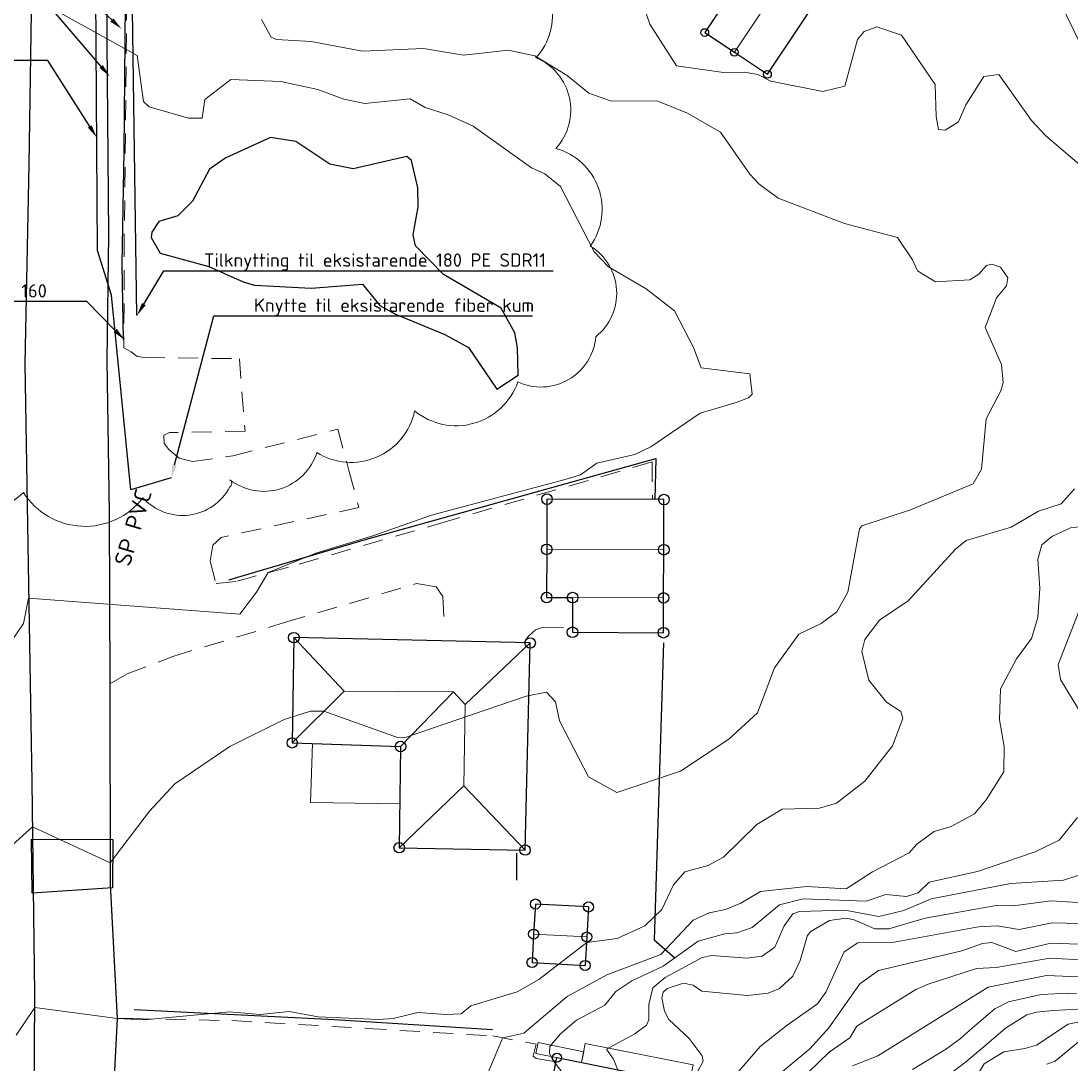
# Model space of a CAD drawing. Header units: metres. Extents: x 0 to 385757, y 0 to 6885278.
# Tile 19 of 108: x 308623 to 308702, y 6884257 to 6884335. Entities that reach past the tile are written whole.
import ezdxf
from ezdxf import colors
from ezdxf.entities.mleader import LeaderData, LeaderLine
from ezdxf.math import Vec2, Vec3

# ---------------------------------------------------------------- set-up
doc = ezdxf.new("R2010")
doc.units = ezdxf.units.M
doc.linetypes.add('STVEGKANT', pattern=[2.5, 1.5, -1])
for name, color, linetype, lineweight in [('_Hjelpelinjer', 7, 'Continuous', 0), ('K--DI---05051--TrappBygg-HUSDIV', 8, 'Continuous', 9), ('K--DI---05061--Veranda-HUSDIV', 8, 'Continuous', 9), ('K--DI---05080--Bygningslinje-HUSDIV', 8, 'Continuous', 9), ('K--DI---07007--AnnetVegarealAvgrensning-STVEGKANT', 252, 'STVEGKANT', 20), ('K--DI---07018--Vegdekkekant-VKANT', 250, 'Continuous', 25), ('K--DI---Høydekurve-KURVE', 8, 'Continuous', 9), ('K--DI---Høydekurve-TKURVE', 7, 'Continuous', 20), ('K--DI---Mønelinje-HUSDIV', 8, 'Continuous', 9)]:
    doc.layers.add(name, color=color, linetype=linetype, lineweight=lineweight)
for name, color, linetype in [('_Ny kommunal fiber', 6, 'Continuous'), ('AVLØP - Fjerning', 3, 'Continuous'), ('K--DI---', 7, 'Continuous'), ('K--DI---02003--Forsenkningskurve-FORKURVE', 8, 'STREK MED BDS208'), ('K--DI---05014--Takkant-HUS_PRIKK', 8, 'Continuous'), ('K--DI---07535--FartsdemperAvgrensning', 9, 'Continuous'), ('K--DI---09111--KantUtsnitt', 9, 'Continuous'), ('K--DI---Gjerde', 9, 'Continuous'), ('K--DI---LednTraseseksjon-SP-Sosiinfo', 9, 'Continuous'), ('K--DI---VegAnnenAvgrensning', 9, 'Continuous'), ('K--DI---VeggFrittstående', 9, 'Continuous')]:
    doc.layers.add(name, color=color, linetype=linetype)
doc.layers.add('_Tiltak', color=1, linetype='Continuous', lineweight=0, true_color=0xff0000)
doc.layers.add('Vann - Fjerning', color=5, linetype='Continuous', lineweight=25, true_color=0x0000ff)
doc.layers.add('K--DI---HUS_PRIKK', color=7, linetype='Continuous', true_color=0x000000)
doc.styles.add('Focus CAT', font='isocpeur.ttf')
doc.styles.get("Standard").update_dxf_attribs({"font": 'isocpeur.ttf'})
doc.linetypes.add('STREK MED BDS208', pattern='A,3.5,[208,BDS.shx,S=128,R=0,X=0,Y=0]', length=3.5)
doc.dimstyles.new('Civil Tools', dxfattribs={"dimtxt": 2.5, "dimasz": 3, "dimexe": 0, "dimexo": 0, "dimgap": 2, "dimtad": 1, "dimdec": 0, "dimzin": 0, "dimdsep": 46, "dimtxsty": 'Standard', "dimblk1": 'OBLIQUE', "dimblk2": 'OBLIQUE', "dimsah": 1, "dimtsz": 1.5, "dimcen": 4, "dimadec": 0, "dimazin": 0, "dimtfac": 1, "dimtdec": 4, "dimtix": 1, "dimtmove": 0, "dimatfit": 3, "dimfxl": 1, "dimtolj": 1, "dimtzin": 0, "dimarcsym": 0})

# ---------------------------------------------------------------- blocks, each defined once
blk = doc.blocks.new('BDS199')
at = {"layer": 'K--DI---'}
blk.add_circle((0, 0), 5, dxfattribs=at)
blk = doc.blocks.new('*D137')
at = {"layer": '_Hjelpelinjer', "color": 0, "linetype": 'Continuous', "lineweight": -2, "transparency": 16777216}
for p, q in [((308693.227, 6884473.63), (308693.227, 6884475.455)), ((308693.563, 6884473.03), (308693.227, 6884473.63)), ((308693.563, 6884472.403), (308693.563, 6884473.03))]:
    blk.add_line(p, q, dxfattribs=at)
at = {"layer": 'Defpoints', "color": 0, "linetype": 'Continuous', "transparency": 16777216}
for p in [(308693.227, 6884474.23), (308693.563, 6884472.403), (0, 0)]:
    blk.add_point(p, dxfattribs=at)
at = {"layer": '_Hjelpelinjer', "color": 0, "linetype": 'Continuous', "transparency": 16777216, "insert": (308692.902, 6884474.943), "char_height": 0.25, "attachment_point": 5, "rotation": 90}
blk.add_mtext('\\A1;308694', dxfattribs=at)
blk = doc.blocks.new('_Oblique')
at = {"color": 0, "linetype": 'ByBlock', "lineweight": -2}
blk.add_line((-0.5, -0.5), (0.5, 0.5), dxfattribs=at)
blk = doc.blocks.new('*D139')
at = {"layer": '_Hjelpelinjer', "color": 0, "linetype": 'Continuous', "lineweight": -2, "transparency": 16777216}
for p, q in [((308692.525, 6884448.538), (308693.125, 6884449.535)), ((308693.125, 6884449.535), (308695.175, 6884449.535)), ((308690.483, 6884448.538), (308692.525, 6884448.538))]:
    blk.add_line(p, q, dxfattribs=at)
at = {"layer": 'Defpoints', "color": 0, "linetype": 'Continuous', "transparency": 16777216}
for p in [(308693.725, 6884449.535), (308690.483, 6884448.538), (0, 0)]:
    blk.add_point(p, dxfattribs=at)
at = {"layer": '_Hjelpelinjer', "color": 0, "linetype": 'Continuous', "transparency": 16777216, "insert": (308694.55, 6884449.86), "char_height": 0.25, "attachment_point": 5}
blk.add_mtext('\\A1;6884449', dxfattribs=at)
blk = doc.blocks.new('*D141')
at = {"layer": '_Hjelpelinjer', "color": 0, "linetype": 'Continuous', "lineweight": -2, "transparency": 16777216}
for p, q in [((308672.527, 6884476.776), (308672.527, 6884478.576)), ((308672.247, 6884476.475), (308672.527, 6884476.776)), ((308672.247, 6884475.875), (308672.247, 6884476.475))]:
    blk.add_line(p, q, dxfattribs=at)
at = {"layer": 'Defpoints', "color": 0, "linetype": 'Continuous', "transparency": 16777216}
for p in [(308672.527, 6884477.376), (308672.247, 6884475.875), (0, 0)]:
    blk.add_point(p, dxfattribs=at)
at = {"layer": '_Hjelpelinjer', "color": 0, "linetype": 'Continuous', "transparency": 16777216, "insert": (308672.202, 6884478.076), "char_height": 0.25, "attachment_point": 5, "rotation": 90}
blk.add_mtext('\\A1;308672', dxfattribs=at)

msp = doc.modelspace()

# ---------------------------------------------------------------- linework, layer by layer
at = {"layer": '_Ny kommunal fiber', "linetype": 'Continuous'}
msp.add_lwpolyline([(308634.4516, 6884300.7732), (308631.4336, 6884299.8612), (308629.9725, 6884314.4714), (308628.9381, 6884317.8007), (308628.7407, 6884348.611)], dxfattribs=at)
at = {"layer": '_Tiltak', "linetype": 'Continuous'}
msp.add_lwpolyline([(308616.4502, 6884300.7616, 0.5205671), (308623.3755, 6884299.6756, 0.5205671), (308623.3755, 6884299.6756, 0.5205671), (308632.3375, 6884299.2683, 0.5205671), (308632.3375, 6884299.2683, 0.5205671), (308638.8553, 6884300.0829, 0.5205671), (308638.8553, 6884300.0829, 0.5205671), (308638.8553, 6884300.626, 0.5205671), (308645.3732, 6884302.6624, 0.5205671), (308645.3732, 6884302.6624, 0.5205671), (308652.7059, 6884305.7848, 0.5205671), (308652.7059, 6884305.7848, 0.5205671), (308660.4458, 6884307.9569, 0.5205671), (308660.4458, 6884307.9569, 0.5205671), (308666.2848, 6884311.3509, 0.5205671), (308666.2848, 6884311.3509, 0.5205671), (308666.2848, 6884311.3509, 0.5205671), (308665.8774, 6884318.1388, 0.5205671), (308665.8774, 6884318.1388, 0.5205671), (308663.2975, 6884325.4698, 0.5205671), (308663.2975, 6884325.4698, 0.5205671), (308661.8038, 6884332.2578, 0.5205671), (308661.8038, 6884332.2578, 0.5205671), (308660.1744, 6884339.7245, 0.5205671)], format="xyb", dxfattribs=at)
at = {"layer": 'AVLØP - Fjerning'}
msp.add_lwpolyline([(308631.2, 6884358.63), (308630.91, 6884325.23), (308630.76, 6884316.78), (308630.8671, 6884311.1102), (308630.8671, 6884311.1102)], dxfattribs=at)
at = {"layer": 'K--DI---02003--Forsenkningskurve-FORKURVE', "elevation": 3, "flags": 128}
msp.add_lwpolyline([(308648.09, 6884323.93), (308646.36, 6884324.28), (308643.79, 6884325.98), (308641.89, 6884326.28), (308638.56, 6884324.75), (308637.32, 6884323.91), (308636.05, 6884321.51), (308634.95, 6884320.4), (308633.54, 6884319.99), (308633, 6884319.18), (308632.96, 6884318.79), (308633.62, 6884317.6), (308637.29, 6884316.62), (308639.84, 6884315.46), (308640.7, 6884315.22), (308644.95, 6884314.99), (308648.8, 6884315.28), (308650.09, 6884313.7), (308651.27, 6884313.03), (308654.96, 6884311.52), (308656.74, 6884310.55), (308658.87, 6884307.42), (308660.46, 6884308.46), (308660.42, 6884310.52), (308660.22, 6884311.63), (308659.2, 6884313.5), (308654.88, 6884316.01), (308652.78, 6884318.15), (308652.59, 6884318.98), (308652.98, 6884321.08), (308652.95, 6884322.5), (308652.47, 6884324.55), (308652.13, 6884324.85), (308648.09, 6884323.93)], dxfattribs=at)
at = {"layer": 'K--DI---05014--Takkant-HUS_PRIKK', "elevation": 9.07, "flags": 128}
msp.add_lwpolyline([(308661.37, 6884288.39), (308643.65, 6884288.79), (308643.53, 6884280.9), (308651.65, 6884280.63), (308651.55, 6884273.04), (308660.99, 6884272.87), (308661.37, 6884288.39)], dxfattribs=at)
at = {"layer": 'K--DI---05014--Takkant-HUS_PRIKK'}
for points in [[(308679.21, 6884341.29, 9.03), (308674.46, 6884334.15, 9.03), (308676.68, 6884332.67, 10.97), (308679.16, 6884331.02, 9.05), (308683.91, 6884338.16, 9.05), (308681.43, 6884339.81, 10.97), (308679.21, 6884341.29, 9.03)], [(308664.55, 6884291.79, 6.89), (308664.54, 6884289.19, 6.66), (308671.36, 6884289.16, 6.66), (308671.37, 6884291.77, 6.89), (308671.39, 6884295.38, 8.42), (308671.4, 6884299.14, 7.03), (308662.63, 6884299.17, 7.04), (308662.61, 6884295.41, 8.42), (308662.6, 6884291.8, 6.89), (308664.55, 6884291.79, 6.89)], [(308665.74, 6884268.6, 7.51), (308661.76, 6884268.82, 7.51), (308661.63, 6884266.57, 8.57), (308661.51, 6884264.44, 7.51), (308665.49, 6884264.22, 7.51)], [(308665.74, 6884268.6, 7.51), (308665.61, 6884266.35, 8.57), (308665.49, 6884264.22, 7.51)], [(308668.22, 6884247.96, 10.61), (308661.78, 6884249.24, 10.61), (308662.56, 6884253.19, 13.68), (308663.38, 6884257.31, 10.61), (308673.57, 6884255.28, 10.61), (308672.76, 6884251.17, 13.68), (308671.97, 6884247.21, 12.98), (308668.22, 6884247.96, 12.98)]]:
    msp.add_polyline3d(points, dxfattribs=at)
at = {"layer": 'K--DI---05051--TrappBygg-HUSDIV'}
msp.add_polyline3d([(308665.38, 6884257.75, 9.35), (308661.96, 6884258.43, 7.7), (308661.8, 6884257.62, 7.7), (308665.22, 6884256.94, 9.35), (308665.38, 6884257.75, 9.35)], dxfattribs=at)
at = {"layer": 'K--DI---05061--Veranda-HUSDIV', "elevation": 10.1, "flags": 128}
msp.add_lwpolyline([(308665.22, 6884256.94), (308673.3, 6884255.33), (308673.58, 6884256.76), (308665.5, 6884258.36), (308665.22, 6884256.94)], dxfattribs=at)
at = {"layer": 'K--DI---05061--Veranda-HUSDIV'}
msp.add_polyline3d([(308651.6, 6884276.34, 6.3), (308651.65, 6884280.63, 6.3), (308645.05, 6884280.85, 6.31), (308644.9, 6884276.43, 6.31), (308651.6, 6884276.34, 6.3)], dxfattribs=at)
at = {"layer": 'K--DI---05080--Bygningslinje-HUSDIV', "elevation": 6.89, "flags": 128}
msp.add_lwpolyline([(308664.55, 6884291.79), (308671.37, 6884291.77)], dxfattribs=at)
at = {"layer": 'K--DI---05080--Bygningslinje-HUSDIV'}
for points in [[(308643.53, 6884280.9, 9.07), (308647.42, 6884284.78, 10.83), (308643.65, 6884288.79, 9.07)], [(308651.65, 6884280.63, 9.07), (308655.63, 6884284.73, 10.83), (308656.49, 6884283.79, 11.16), (308661.37, 6884288.39, 9.07)], [(308651.55, 6884273.04, 9.07), (308656.39, 6884277.68, 11.16), (308660.99, 6884272.87, 9.07)]]:
    msp.add_polyline3d(points, dxfattribs=at)
at = {"layer": 'K--DI---07007--AnnetVegarealAvgrensning-STVEGKANT'}
for points in [[(308631.45, 6884351.5, 3.99), (308631.13, 6884348.71, 4.03), (308631.12, 6884336.57, 3.96), (308630.94, 6884318.84, 3.53), (308630.91, 6884310.51, 3.47)], [(308630.91, 6884310.51, 3.47), (308631.46, 6884310.21, 3.4), (308631.9, 6884309.86, 3.4), (308632.48, 6884309.79, 3.4), (308639.57, 6884309.7, 3.43), (308639.99, 6884304.27, 3.44), (308634.33, 6884304.16, 3.44), (308633.9, 6884303.96, 3.44), (308633.94, 6884303.34, 3.44), (308634.28, 6884302.89, 3.44), (308635.05, 6884302.24, 3.42), (308636.06, 6884302, 3.41), (308639.08, 6884302.41, 3.37), (308646.94, 6884304.43, 3.38), (308647.78, 6884301.32, 3.45), (308648.53, 6884298.55, 3.51), (308638.19, 6884296.3, 3.65), (308637.57, 6884295.72, 3.65), (308637.38, 6884294.52, 3.67), (308637.82, 6884292.84, 3.77), (308639.39, 6884293.02, 3.88), (308644.06, 6884294.31, 4.12), (308654.66, 6884297.37, 4.29), (308670.51, 6884301.97, 4.23), (308670.54, 6884299.15, 4.25)], [(308629.86, 6884285.32, 4.02), (308631.15, 6884286.07, 3.99), (308634.57, 6884287.38, 3.94), (308643.03, 6884289.94, 4.18), (308652.84, 6884292.84, 4.41), (308654.33, 6884292.6, 4.39), (308654.81, 6884291.88, 4.37), (308654.95, 6884289.43, 4.28)], [(308660.92, 6884288.4, 4.28), (308661.23, 6884288.88, 4.29), (308661.76, 6884289.37, 4.29), (308662.38, 6884289.57, 4.29), (308664.1, 6884289.54, 4.3)], [(308630.41, 6884260.24, 6), (308631.55, 6884260.23, 5.99), (308639, 6884260.08, 6.03), (308649.11, 6884259.5, 6.25), (308658.57, 6884258.93, 6.85), (308661.82, 6884258.32, 7.5), (308661.6, 6884257.42, 7.47), (308661.83, 6884257.25, 7.48), (308663.32, 6884256.99, 7.52)]]:
    msp.add_polyline3d(points, dxfattribs=at)
at = {"layer": 'K--DI---07018--Vegdekkekant-VKANT'}
for points in [[(308624.05, 6884212.48, 11.05), (308624.25, 6884219.29, 10.51), (308624.26, 6884229.84, 9.17), (308624.33, 6884238.18, 8.18), (308624.16, 6884249.06, 7.14), (308624.24, 6884262.1, 5.9), (308624.03, 6884277.95, 4.76), (308623.73, 6884295.74, 3.79), (308623.51, 6884309.35, 3.64), (308623.82, 6884324.27, 3.42), (308624.07, 6884340.6, 3.69), (308624.49, 6884349.7, 3.97), (308624.62, 6884352.63, 4.09), (308625.78, 6884360.05, 4.01), (308626.7, 6884364.18, 3.99)], [(308629.59, 6884343.62, 4.07), (308629.62, 6884333.55, 3.96), (308629.75, 6884318.98, 3.66), (308629.62, 6884309.59, 3.56), (308629.8, 6884298.15, 3.62), (308629.86, 6884285.32, 4.02)], [(308629.86, 6884285.32, 4.02), (308629.88, 6884270.29, 5.12), (308630.41, 6884260.24, 6)]]:
    msp.add_polyline3d(points, dxfattribs=at)
at = {"layer": 'K--DI---07535--FartsdemperAvgrensning'}
msp.add_polyline3d([(308623.9894, 6884273.6802, 5.16), (308630.0694, 6884273.6602, 5.08), (308630.0594, 6884270.0402, 5.37), (308624.0294, 6884269.6402, 5.35), (308623.9894, 6884273.6802, 5.16)], dxfattribs=at)
at = {"layer": 'K--DI---07535--FartsdemperAvgrensning', "linetype": 'Continuous'}
msp.add_polyline3d([(308623.99, 6884273.68, 5.16), (308630.07, 6884273.66, 5.08), (308630.06, 6884270.04, 5.37), (308624.03, 6884269.64, 5.35), (308623.99, 6884273.68, 5.16)], dxfattribs=at)
at = {"layer": 'K--DI---09111--KantUtsnitt', "linetype": 'Continuous'}
for points in [[(308624.05, 6884212.48, 11.05), (308624.25, 6884219.29, 10.51), (308624.26, 6884229.84, 9.17), (308624.33, 6884238.18, 8.18), (308624.16, 6884249.06, 7.14), (308624.24, 6884262.1, 5.9), (308624.03, 6884277.95, 4.76), (308623.73, 6884295.74, 3.79), (308623.51, 6884309.35, 3.64), (308623.82, 6884324.27, 3.42), (308624.07, 6884340.6, 3.69), (308624.49, 6884349.7, 3.97), (308624.62, 6884352.63, 4.09), (308625.78, 6884360.05, 4.01), (308626.7, 6884364.18, 3.99)], [(308629.59, 6884343.62, 4.07), (308629.62, 6884333.55, 3.96), (308629.75, 6884318.98, 3.66), (308629.62, 6884309.59, 3.56), (308629.8, 6884298.15, 3.62), (308629.86, 6884285.32, 4.02)], [(308629.86, 6884285.32, 4.02), (308629.88, 6884270.29, 5.12), (308630.41, 6884260.24, 6)], [(308630.41, 6884260.24, 6), (308630.05, 6884253.42, 6.77)]]:
    msp.add_polyline3d(points, dxfattribs=at)
at = {"layer": 'K--DI---Gjerde', "linetype": 'Continuous', "elevation": 5.03}
msp.add_lwpolyline([(308670.68, 6884299.14), (308670.65, 6884299.19)], dxfattribs=at)
at = {"layer": 'K--DI---Gjerde', "linetype": 'Continuous'}
for points in [[(308638.77, 6884293.13, 4.77), (308649.1, 6884296.17, 4.95), (308670.78, 6884302.21, 4.99), (308670.71, 6884299.14, 5.03)], [(308671.36, 6884288.4, 5.48), (308670.66, 6884266.14, 6.48), (308672.24, 6884264.76, 6.48)], [(308658.55, 6884259.4, 7.67), (308646.7, 6884260.14, 7.43), (308631.69, 6884260.9, 7.3)]]:
    msp.add_polyline3d(points, dxfattribs=at)
at = {"layer": 'K--DI---Høydekurve-KURVE', "flags": 128}
for points, elevation in [([(308622.44, 6884288.44), (308623.38, 6884289.86), (308623.75, 6884291.76), (308639.6, 6884290.55), (308640.85, 6884292.19), (308641.73, 6884293.67), (308645.31, 6884295.12), (308649.58, 6884296.41), (308653.97, 6884297.96), (308663.88, 6884300.63), (308665.14, 6884300.99), (308666.37, 6884301.88), (308669.22, 6884302.53), (308670.41, 6884303.09), (308674.11, 6884305.61), (308676.8, 6884306.42), (308677.74, 6884306.77), (308678.01, 6884307.05), (308677.83, 6884308.56), (308674.2, 6884309.01), (308673.61, 6884310.54), (308672.19, 6884313.29), (308670.07, 6884314.95), (308667.24, 6884316.59), (308666.16, 6884317.71), (308663.65, 6884322.62), (308662.48, 6884323.57), (308661.46, 6884324.02), (308657.09, 6884327.12), (308655.21, 6884327.98), (308653.49, 6884328.52), (308652.37, 6884329.18), (308648.98, 6884328.82), (308647.39, 6884329.16), (308645.45, 6884329.88), (308642.68, 6884330.47), (308638.92, 6884330.63), (308636.97, 6884329.12), (308636.79, 6884327.73), (308635.75, 6884327.74), (308632.81, 6884328.57), (308632.38, 6884328.98), (308631.91, 6884332.44), (308621.71, 6884338.1)], 4), ([(308702.72, 6884324.11), (308700.03, 6884326.41), (308698.96, 6884327.56), (308696.51, 6884331), (308695.37, 6884330.86), (308694.02, 6884328.74), (308693.47, 6884327.45), (308692.49, 6884326.84), (308691.98, 6884326.89), (308691.8, 6884327.86), (308691.73, 6884330.25), (308689.2, 6884333.96), (308687.35, 6884334.58), (308686.4, 6884334.22), (308685.91, 6884333.64), (308684.95, 6884330.12), (308683.32, 6884329.72), (308679.42, 6884330.51), (308678.44, 6884331), (308677.41, 6884331.17), (308676.05, 6884331.12), (308672.34, 6884331.66), (308670.33, 6884334.79), (308669.55, 6884337.12)], 6), ([(308702.69, 6884333.14), (308701.09, 6884336.44)], 7), ([(308622.83, 6884258.99), (308624.23, 6884261.07), (308630.41, 6884260.24), (308632.42, 6884260.13), (308638.82, 6884260.75), (308641.12, 6884260.53), (308643.3, 6884260.77), (308645.48, 6884260.37), (308650.02, 6884260.16), (308651.09, 6884260.24), (308652.95, 6884260.7), (308655.05, 6884260.53), (308656.19, 6884260.6), (308656.93, 6884261.2), (308660.4, 6884262.23), (308662.02, 6884263.17), (308665.62, 6884265.95), (308667.89, 6884266.24), (308669.97, 6884267.19), (308671.25, 6884268.42), (308672.12, 6884270.25), (308672.97, 6884271.24), (308674.72, 6884271.7), (308675.87, 6884272.34), (308678.36, 6884274.78), (308680.26, 6884275.93), (308683.05, 6884276), (308684.34, 6884276.38), (308686.45, 6884278.02), (308688.54, 6884280.67), (308689.3, 6884282.73), (308689.16, 6884283.25), (308688.09, 6884283.95), (308686.76, 6884285.6), (308686.23, 6884287.75), (308686.45, 6884288.65), (308687.57, 6884290.1), (308689.71, 6884291.54), (308693.25, 6884295.43), (308694.05, 6884296.08), (308697.42, 6884297.06), (308699.47, 6884298.26), (308701.19, 6884298.81), (308702.17, 6884299.94)], 6), ([(308657.51, 6884254.51), (308659.24, 6884258.64), (308659.33, 6884258.79), (308660.89, 6884259.15), (308664.15, 6884261.88), (308667.12, 6884263.52), (308671.17, 6884265.04), (308673.6, 6884267.6), (308674.8, 6884268.16), (308676.02, 6884268.4), (308677.16, 6884268.89), (308678.64, 6884269.75), (308682.11, 6884270.13), (308685.06, 6884269.96), (308687.03, 6884271.24), (308689.77, 6884272.65), (308690.36, 6884273.31), (308691.66, 6884274.27), (308692.93, 6884274.63), (308694.69, 6884275.58), (308695.55, 6884276.63), (308696.89, 6884278.73), (308696.91, 6884280.62), (308696.56, 6884282.64), (308696.62, 6884284.95), (308697.83, 6884287.21), (308698.95, 6884288.72), (308699.44, 6884290.3), (308699.58, 6884292.48), (308699.43, 6884294.68), (308699.74, 6884295.76), (308700.47, 6884296.38), (308701.89, 6884297.01), (308702.96, 6884297.15)], 7), ([(308703.32, 6884282.02), (308701.14, 6884285.66), (308700.96, 6884286.77), (308702.49, 6884290.74)], 8), ([(308663.7, 6884256.33), (308663.13, 6884257.03), (308662.83, 6884257.61), (308662.85, 6884258.13), (308663.63, 6884259.09), (308664.85, 6884260.12), (308666.97, 6884261.25), (308667.79, 6884262.27), (308669, 6884263.07), (308671.33, 6884264.17), (308673.97, 6884266.05), (308675.97, 6884266.58), (308676.85, 6884266.65), (308678.02, 6884267.06), (308680.07, 6884268.77), (308681.84, 6884269.2), (308686.55, 6884269.04), (308688.04, 6884269.53), (308689.58, 6884269.38), (308690.45, 6884269.65), (308691.29, 6884270.46), (308694.9, 6884271.27), (308699.23, 6884272.73), (308701.04, 6884273.62), (308702.39, 6884275.31)], 8), ([(308668.36, 6884255.33), (308667.61, 6884257.18), (308667.1, 6884257.94), (308669.22, 6884259.1), (308670.1, 6884259.75), (308670.27, 6884260.14), (308670.27, 6884261.28), (308670.57, 6884262.54), (308671.49, 6884263.31), (308674.27, 6884264.81), (308674.98, 6884264.96), (308677.6, 6884264.76), (308678.77, 6884264.92), (308679.7, 6884265.6), (308680.4, 6884267.18), (308681.06, 6884268.09), (308681.57, 6884268.26), (308684.96, 6884268.36), (308687.52, 6884267.89), (308689.37, 6884268.34), (308691.44, 6884269.21), (308697.41, 6884270.36), (308701.35, 6884270.61), (308703.49, 6884271.32)], 9), ([(308677.02, 6884256.3), (308678.6, 6884258.15), (308680.63, 6884259.75), (308682.9, 6884261.35), (308683.53, 6884262.21), (308684.92, 6884265.24), (308685.93, 6884265.92), (308688.67, 6884265.97), (308694.99, 6884267.12), (308696.38, 6884267.19), (308698.02, 6884266.91), (308700.5, 6884267.4), (308702.61, 6884267.37)], 11), ([(308679.23, 6884255.4), (308682.34, 6884257.96), (308683.77, 6884259.55), (308686.09, 6884262.85), (308687.48, 6884263.84), (308693.74, 6884265.32), (308695.27, 6884265.87), (308695.97, 6884265.95), (308697.77, 6884265.26), (308700.4, 6884265.9), (308706.75, 6884265.67)], 12), ([(308681.41, 6884255.42), (308683.79, 6884257.71), (308685.33, 6884258.8), (308685.87, 6884259.66), (308690.28, 6884262.41), (308691.2, 6884262.82), (308694.82, 6884264), (308696.31, 6884264.07), (308700.32, 6884264.77), (308706.87, 6884264.41)], 13), ([(308685.54, 6884256.69), (308687.44, 6884257.45), (308695.7, 6884262.59), (308700.08, 6884263.46), (308706.08, 6884263.22)], 14), ([(308692.75, 6884256.02), (308694.1, 6884257.04), (308694.34, 6884257.24), (308695.26, 6884258.01), (308696.46, 6884259.05), (308697, 6884259.52), (308698.61, 6884260.52), (308699.34, 6884260.72), (308700.58, 6884260.84), (308702.42, 6884260.95)], 16), ([(308694.91, 6884256.01), (308695.41, 6884256.83), (308696.87, 6884257.75), (308698.46, 6884257.98), (308699.34, 6884258.24), (308701.7, 6884259.81), (308702.89, 6884260.06)], 17), ([(308700.1, 6884256.81), (308700.73, 6884257.03), (308703.36, 6884259.21)], 18)]:
    msp.add_lwpolyline(points, dxfattribs=dict(at, elevation=elevation))
at = {"layer": 'K--DI---Høydekurve-TKURVE', "flags": 128}
for points, elevation in [([(308622.07, 6884272.82), (308624.07, 6884274.61), (308629.88, 6884271.9), (308632.84, 6884275.79), (308634.72, 6884277.82), (308638.84, 6884280.63), (308642.92, 6884282.66), (308644.9, 6884283.28), (308645.9, 6884283.27), (308651.5, 6884281.29), (308652, 6884281.31), (308661.07, 6884284.4), (308662.59, 6884284.7), (308663.28, 6884283.98), (308663.56, 6884282.55), (308665.74, 6884278.36), (308667.86, 6884277.18), (308672.64, 6884278.78), (308676.27, 6884281.19), (308678.41, 6884283.16), (308679.68, 6884286.52), (308681.5, 6884289.04), (308683.18, 6884289.84), (308684.35, 6884290.73), (308685.19, 6884292.2), (308686.05, 6884296.95), (308686.23, 6884297.17), (308689.87, 6884298.37), (308694.59, 6884300.32), (308695.2, 6884301.41), (308695.56, 6884305.2), (308696.65, 6884307.3), (308696.82, 6884307.91), (308696.71, 6884309.26), (308695.47, 6884312.05), (308696.32, 6884314.27), (308697.08, 6884315.16), (308697.17, 6884315.75), (308696.63, 6884316.57), (308695.98, 6884316.78), (308695.57, 6884316.69), (308695, 6884316.03), (308694.33, 6884315.61), (308691.76, 6884315.46), (308690.4, 6884316.29), (308690.04, 6884317.11), (308688.92, 6884318.78), (308684.94, 6884319.84), (308679.97, 6884321.73), (308678.52, 6884322.8), (308677.84, 6884323.54), (308675.63, 6884326.67), (308673.16, 6884328.1), (308670.95, 6884329.01), (308667.39, 6884329.04), (308665.77, 6884329.6), (308664.13, 6884330.94), (308661.71, 6884332.41), (308659.74, 6884332.82), (308656.38, 6884332.45), (308653.38, 6884332.96), (308648.79, 6884332.75), (308644.95, 6884333.49), (308642.35, 6884333.62), (308641.94, 6884333.81), (308641.22, 6884335.12)], 5), ([(308672.65, 6884253.84), (308674.33, 6884257.03), (308674.27, 6884257.45), (308673.28, 6884258.75), (308671.77, 6884260.16), (308671.43, 6884260.78), (308671.23, 6884261.79), (308671.33, 6884262.22), (308671.65, 6884262.49), (308672.86, 6884262.9), (308673.6, 6884262.75), (308674.24, 6884262.3), (308677.66, 6884261.97), (308679.2, 6884262.13), (308680.06, 6884262.48), (308681.07, 6884263.41), (308681.61, 6884264.58), (308682.13, 6884266.4), (308682.36, 6884266.74), (308683.81, 6884267.59), (308685.07, 6884267.76), (308685.67, 6884267.64), (308687.2, 6884266.95), (308688.26, 6884266.96), (308690.99, 6884267.75), (308696.3, 6884268.72), (308697.57, 6884268.69), (308700.44, 6884269.05), (308704.4, 6884268.81)], 10), ([(308690.03, 6884256.41), (308692.58, 6884257.96), (308693.62, 6884258.75), (308694.53, 6884259.55), (308696.2, 6884260.97), (308697.23, 6884261.5), (308699.69, 6884262.03), (308701.71, 6884262.13), (308702.32, 6884262.12)], 15)]:
    msp.add_lwpolyline(points, dxfattribs=dict(at, elevation=elevation))
at = {"layer": 'K--DI---Mønelinje-HUSDIV', "flags": 128}
for points, elevation in [([(308681.43, 6884339.81), (308676.68, 6884332.67)], 10.97), ([(308671.39, 6884295.38), (308662.61, 6884295.41)], 8.42), ([(308647.42, 6884284.78), (308655.63, 6884284.73)], 10.83), ([(308656.49, 6884283.79), (308656.39, 6884277.68)], 11.16), ([(308661.63, 6884266.57), (308665.61, 6884266.35)], 8.57)]:
    msp.add_lwpolyline(points, dxfattribs=dict(at, elevation=elevation))
at = {"layer": 'K--DI---VegAnnenAvgrensning', "linetype": 'Continuous'}
msp.add_polyline3d([(308630.41, 6884260.24, 6), (308630.05, 6884253.42, 6.77)], dxfattribs=at)
at = {"layer": 'K--DI---VeggFrittstående', "elevation": 7.11, "flags": 128}
msp.add_lwpolyline([(308660.35, 6884272.63), (308660.35, 6884270.6)], dxfattribs=at)
at = {"layer": 'Vann - Fjerning'}
msp.add_polyline3d([(308631.87, 6884312.93, 0), (308631.33, 6884351.72, 0), (308631.88, 6884361.09, 0), (308635.8, 6884369.79, 2.53)], dxfattribs=at)

# ---------------------------------------------------------------- block references
at = {"layer": 'K--DI---HUS_PRIKK', "linetype": 'Continuous'}
for p, xscale, yscale, rotation in [((308674.46, 6884334.15, 9.03), 0.05768882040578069, 0.05768882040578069, 326.3099324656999), ((308676.68, 6884332.67, 10.97), 0.05769959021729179, 0.05769959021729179, 326.3632804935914), ((308679.16, 6884331.02, 9.05), 0.05770004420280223, 0.05770004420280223, 56.36552344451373), ((308662.63, 6884299.17, 7.04), 0.07957784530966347, 0.07957784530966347, 269.6952380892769), ((308671.4, 6884299.14, 7.03), 0.07972773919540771, 0.07972773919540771, 179.8040060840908), ((308662.61, 6884295.41, 8.42), 0.07977931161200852, 0.07977931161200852, 269.8412863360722), ((308671.39, 6884295.38, 8.42), 0.07978808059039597, 0.07978808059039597, 89.84761796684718), ((308662.6, 6884291.8, 6.89), 0.07959288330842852, 0.07959288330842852, 359.7061780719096), ((308664.55, 6884291.79, 6.89), 0.07969407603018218, 0.07969407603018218, 269.7796327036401), ((308664.55, 6884291.79, 6.89), 0.07969407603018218, 0.07969407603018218, 269.7796327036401), ((308671.37, 6884291.77, 6.89), 0.07956044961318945, 0.07956044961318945, 89.68257510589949), ((308643.65, 6884288.79, 9.07), 0.07881061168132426, 0.07881061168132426, 269.1286484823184), ((308664.54, 6884289.19, 6.66), 0.07965040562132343, 0.07965040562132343, 359.7479674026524), ((308671.36, 6884289.16, 6.66), 0.07969524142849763, 0.07969524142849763, 89.7804770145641), ((308661.37, 6884288.39, 9.07), 0.0782539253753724, 0.0782539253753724, 178.7068611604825), ((308661.37, 6884288.39, 9.07), 0.0782539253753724, 0.0782539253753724, 178.7068611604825), ((308643.53, 6884280.9, 9.07), 0.07746829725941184, 0.07746829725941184, 358.0955464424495), ((308651.65, 6884280.63, 9.07), 0.07896654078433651, 0.07896654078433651, 269.2451585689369), ((308651.55, 6884273.04, 9.07), 0.07859754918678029, 0.07859754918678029, 358.9683019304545), ((308660.99, 6884272.87, 9.07), 0.07811145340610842, 0.07811145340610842, 88.5974196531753), ((308661.76, 6884268.82, 7.51), 0.07575638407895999, 0.07575638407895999, 266.6932535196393), ((308665.74, 6884268.6, 7.51), 0.07592525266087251, 0.07592525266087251, 176.8361163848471), ((308665.74, 6884268.6, 7.51), 0.07575638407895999, 0.07575638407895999, 266.6932535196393), ((308661.63, 6884266.57, 8.57), 0.07585342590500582, 0.07585342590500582, 266.7754773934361), ((308665.61, 6884266.35, 8.57), 0.07585342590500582, 0.07585342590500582, 266.775477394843), ((308661.51, 6884264.44, 7.51), 0.07592525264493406, 0.07592525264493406, 356.8361163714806), ((308665.49, 6884264.22, 7.51), 0.07592525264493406, 0.07592525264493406, 356.8361163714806), ((308665.49, 6884264.22, 7.51), 0.07585342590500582, 0.07585342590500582, 266.775477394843), ((308663.38, 6884257.31, 10.61), 0.06802118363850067, 0.06802118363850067, 348.7333259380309)]:
    msp.add_blockref('BDS199', p, dxfattribs=dict(at, xscale=xscale, yscale=yscale, rotation=rotation))

# ---------------------------------------------------------------- texts
at = {"layer": 'K--DI---LednTraseseksjon-SP-Sosiinfo', "linetype": 'Continuous', "insert": (308630.99, 6884297.225), "char_height": 1.25, "attachment_point": 2, "rotation": 73.460535, "style": 'Focus CAT'}
msp.add_mtext('SP PVC', dxfattribs=at)

# ---------------------------------------------------------------- dimensions: what is measured, and where the dimension line sits
at = {"layer": '_Hjelpelinjer', "linetype": 'Continuous'}
for feature_location, offset, dtype, picture, middle in [((308672.2466, 6884475.8752), (0.2804, 1.5012), 1, '*D141', (308672.2019, 6884478.0765)), ((308693.5633, 6884472.4034), (-0.336, 1.827), 1, '*D137', (308692.9023, 6884474.943)), ((308690.4832, 6884448.5382), (3.242, 0.997), 0, '*D139', (308694.5501, 6884449.8602))]:
    dim = msp.add_ordinate_dim(feature_location=feature_location, offset=offset, dtype=dtype, origin=(0, 0), dimstyle='Civil Tools', override={"dimscale": 0.1}, dxfattribs=at)
    dim.commit()
    dim.dimension.update_dxf_attribs({"geometry": picture, "text_midpoint": middle})

# ---------------------------------------------------------------- leaders
at = {"layer": '_Tiltak', "linetype": 'Continuous'}
ml = msp.add_multileader_mtext('Standard', dxfattribs=at)
ml.set_content('SP 160 PVC', color=256)
ml.set_leader_properties()
ml.build(insert=Vec2(0, 0))
ml.multileader.update_dxf_attribs({"text_left_attachment_type": 6, "text_right_attachment_type": 5, "dogleg_length": 2, "arrow_head_size": 1})
ctx = ml.context
ctx.base_point, ctx.char_height, ctx.arrow_head_size, ctx.landing_gap_size, ctx.plane_origin = Vec3(308614.9386, 6884338.9427), 1, 1, 1, Vec3(308630.7439, 6884334.4136)
ctx.left_attachment, ctx.right_attachment, ctx.text_align_type = 6, 5, 2
notes = []
notes.append((ctx, [(0, (1, 1, 0), (308625.8386, 6884338.9427), (-1, 0), 2, [(0, [(308630.7439, 6884334.4136)], 0, [])])]))
ctx.mtext.insert, ctx.mtext.alignment, ctx.mtext.flow_direction = Vec3(308622.8386, 6884340.1427), 3, 5
ml = msp.add_multileader_mtext('Standard', dxfattribs=at)
ml.set_content('VL 180 PE100 SDR11', color=256)
ml.set_leader_properties()
ml.build(insert=Vec2(0, 0))
ml.multileader.update_dxf_attribs({"text_left_attachment_type": 6, "text_right_attachment_type": 5, "dogleg_length": 2, "arrow_head_size": 1})
ctx = ml.context
ctx.base_point, ctx.char_height, ctx.arrow_head_size, ctx.landing_gap_size, ctx.plane_origin = Vec3(308609.5544, 6884335.9878), 1, 1, 1, Vec3(308630.7558, 6884329.7916)
ctx.left_attachment, ctx.right_attachment, ctx.text_align_type = 6, 5, 2
notes.append((ctx, [(1, (1, 1, 0), (308625.4544, 6884335.9878), (-1, 0), 2, [(0, [(308629.8546, 6884330.845)], 0, [])])]))
ctx.mtext.insert, ctx.mtext.alignment, ctx.mtext.flow_direction = Vec3(308622.4544, 6884337.1878), 3, 5
ml = msp.add_multileader_mtext('Standard', dxfattribs=at)
ml.set_content('Trekkerør 3x40mm til fiber', color=256)
ml.set_leader_properties()
ml.build(insert=Vec2(0, 0))
ml.multileader.update_dxf_attribs({"text_left_attachment_type": 6, "text_right_attachment_type": 5, "dogleg_length": 2, "arrow_head_size": 1})
ctx = ml.context
ctx.base_point, ctx.char_height, ctx.arrow_head_size, ctx.landing_gap_size, ctx.plane_origin = Vec3(308604.413, 6884332.0441), 1, 1, 1, Vec3(308628.1175, 6884326.2674)
ctx.left_attachment, ctx.right_attachment, ctx.text_align_type = 6, 5, 2
notes.append((ctx, [(1, (1, 1, 0), (308625.213, 6884332.0441), (-1, 0), 2, [(0, [(308628.8839, 6884326.2674)], 0, [])])]))
ctx.mtext.insert, ctx.mtext.alignment, ctx.mtext.flow_direction = Vec3(308622.213, 6884333.2441), 3, 5
ml = msp.add_multileader_mtext('Standard', dxfattribs=at)
ml.set_content('Tilknytting til eksistarende 180 PE SDR11', color=256)
ml.set_leader_properties()
ml.build(insert=Vec2(0, 0))
ml.multileader.update_dxf_attribs({"text_left_attachment_type": 6, "text_right_attachment_type": 5, "dogleg_length": 2, "arrow_head_size": 1})
ctx = ml.context
ctx.base_point, ctx.char_height, ctx.arrow_head_size, ctx.landing_gap_size, ctx.plane_origin = Vec3(308635.9141, 6884316.2938), 1, 1, 1, Vec3(308631.885, 6884312.9349)
ctx.left_attachment, ctx.right_attachment = 6, 5
notes.append((ctx, [(0, (1, 1, 0), (308633.9141, 6884316.2938), (1, 0), 2, [(0, [(308631.885, 6884312.9349)], 0, [])])]))
ctx.mtext.insert, ctx.mtext.flow_direction = Vec3(308636.9141, 6884317.5938), 5
ml = msp.add_multileader_mtext('Standard', dxfattribs=at)
ml.set_content('Tilknytting til eksistarende PVC 160', color=256)
ml.set_leader_properties()
ml.build(insert=Vec2(0, 0))
ml.multileader.update_dxf_attribs({"text_left_attachment_type": 6, "text_right_attachment_type": 5, "dogleg_length": 2, "arrow_head_size": 1})
ctx = ml.context
ctx.base_point, ctx.char_height, ctx.arrow_head_size, ctx.landing_gap_size, ctx.plane_origin = Vec3(308602.0348, 6884313.9888), 1, 1, 1, Vec3(308630.9639, 6884311.1104)
ctx.left_attachment, ctx.right_attachment, ctx.text_align_type = 6, 5, 2
notes.append((ctx, [(0, (1, 1, 0), (308628.1348, 6884313.9888), (-1, 0), 2, [(0, [(308630.9639, 6884311.1104)], 0, [])])]))
ctx.mtext.insert, ctx.mtext.alignment, ctx.mtext.flow_direction = Vec3(308625.1348, 6884315.2888), 3, 5
ml = msp.add_multileader_mtext('Standard', dxfattribs=at)
ml.set_content('Knytte til eksistarende fiber kum', color=256)
ml.set_leader_properties()
ml.build(insert=Vec2(0, 0))
ml.multileader.update_dxf_attribs({"text_left_attachment_type": 6, "text_right_attachment_type": 5, "dogleg_length": 2, "arrow_head_size": 1})
ctx = ml.context
ctx.base_point, ctx.char_height, ctx.arrow_head_size, ctx.landing_gap_size, ctx.plane_origin = Vec3(308639.6638, 6884312.9116, 0.3008), 1, 1, 1, Vec3(308628.6976, 6884305.6285, 0.3008)
ctx.left_attachment, ctx.right_attachment = 6, 5
notes.append((ctx, [(0, (1, 1, 0), (308637.6638, 6884312.9116, 0.3008), (1, 0), 2, [(0, [(308634.4516, 6884300.7732, 0.3008)], 0, [])])]))
ctx.mtext.insert, ctx.mtext.flow_direction = Vec3(308640.6638, 6884314.2116, 0.3008), 5
for ctx, leaders in notes:
    for number, flags, end, landing, length, lines in leaders:
        leader = LeaderData()
        leader.index, (leader.has_last_leader_line, leader.has_dogleg_vector, leader.attachment_direction) = number, flags
        leader.last_leader_point, leader.dogleg_vector, leader.dogleg_length = Vec3(end), Vec3(landing), length
        for number, points, colour, breaks in lines:
            line = LeaderLine()
            line.index, line.vertices, line.color, line.breaks = number, Vec3.list(points), colors.encode_raw_color(colour), breaks
            leader.lines.append(line)
        ctx.leaders.append(leader)

doc.saveas('drawing.dxf')
